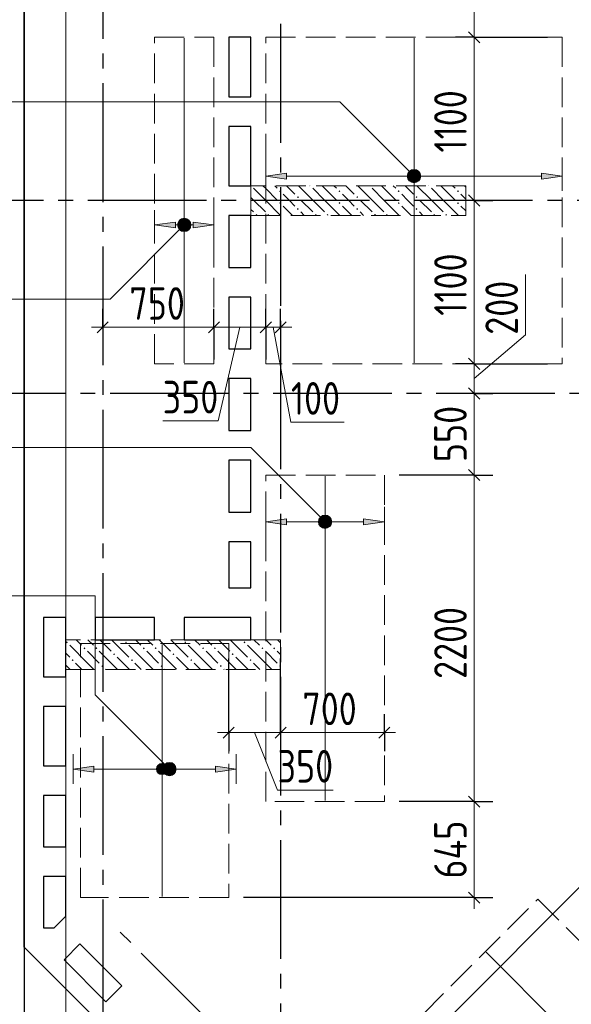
# Model space of a CAD drawing. Header units: millimetres. Extents: x 0 to 43617, y 0 to 59400.
# Tile 4 of 29: x 7364 to 11085, y 20414 to 27049. Entities that reach past the tile are written whole.
import ezdxf

# ---------------------------------------------------------------- set-up
doc = ezdxf.new("R2010")
doc.units = ezdxf.units.MM
doc.linetypes.add('______2', pattern=[270, 200, -70])
doc.linetypes.add('______5', pattern=[1100, 800, -100, 100, -100])
for name, color, linetype, lineweight in [('Standard', 7, 'Continuous', 25), ('ДОП Верх по Х', 7, 'Continuous', 25), ('ЖБ Пилон', 180, 'Continuous', 25), ('Оси', 40, '______5', 18), ('Позиционная метка номер позиции', 7, 'Continuous', 13), ('Примечания', 7, 'Continuous', 25)]:
    doc.layers.add(name, color=color, linetype=linetype, lineweight=lineweight)
doc.layers.add('ЖБ Перекрытие верхний уровень', color=7, linetype='Continuous', lineweight=25, true_color=0xe0e0ff)
doc.styles.add('GOST 2.304-81', font='txt')

msp = doc.modelspace()

# ---------------------------------------------------------------- hatches: boundary and pattern name
at = {"layer": 'ДОП Верх по Х', "linetype": 'Continuous', "lineweight": 13, "transparency": 33554687}
for points in [[(9164, 25974.6), (9024, 25994.6), (9164, 26014.6)], [(8414, 25645.5), (8274, 25665.5), (8414, 25685.5)], [(9164, 23645.5), (9024, 23665.5), (9164, 23685.5)], [(7864, 21979), (7724, 21999), (7864, 22019)]]:
    msp.add_hatch(color=7, dxfattribs=at).paths.add_polyline_path(points, flags=16)
for points in [[(9991.7, 25975.8), (9991.7, 26013.3), (9986.5, 25994.6)], [(9991.7, 26013.3), (10005.2, 25962.3), (10005.2, 26026.8)], [(9991.7, 26013.3), (9991.7, 25975.8), (10005.2, 25962.3)], [(10005.2, 26026.8), (10024, 25957.1), (10024, 26032.1)], [(10005.2, 26026.8), (10005.2, 25962.3), (10024, 25957.1)], [(10024, 26032.1), (10024, 25957.1), (10042.7, 25962.3)], [(10024, 26032.1), (10042.7, 25962.3), (10042.7, 26026.8)], [(10042.7, 26026.8), (10042.7, 25962.3), (10056.2, 25975.8)], [(10042.7, 26026.8), (10056.2, 25975.8), (10056.2, 26013.3)], [(10056.2, 26013.3), (10056.2, 25975.8), (10061.5, 25994.6)], [(10884, 25974.6), (11024, 25994.6), (10884, 26014.6)], [(8441.7, 25646.7), (8441.7, 25684.2), (8436.5, 25665.5)], [(8441.7, 25684.2), (8455.2, 25633.2), (8455.2, 25697.7)], [(8441.7, 25684.2), (8441.7, 25646.7), (8455.2, 25633.2)], [(8455.2, 25697.7), (8474, 25628), (8474, 25702.9)], [(8455.2, 25697.7), (8455.2, 25633.2), (8474, 25628)], [(8474, 25702.9), (8474, 25628), (8492.7, 25633.2)], [(8474, 25702.9), (8492.7, 25633.2), (8492.7, 25697.7)], [(8492.7, 25697.7), (8492.7, 25633.2), (8506.2, 25646.7)], [(8492.7, 25697.7), (8506.2, 25646.7), (8506.2, 25684.2)], [(8506.2, 25684.2), (8506.2, 25646.7), (8511.5, 25665.5)], [(8534, 25645.5), (8674, 25665.5), (8534, 25685.5)], [(9391.7, 23684.2), (9405.2, 23633.2), (9405.2, 23697.7)], [(9405.2, 23697.7), (9424, 23628), (9424, 23703)], [(9405.2, 23697.7), (9405.2, 23633.2), (9424, 23628)], [(9424, 23703), (9424, 23628), (9442.7, 23633.2)], [(9424, 23703), (9442.7, 23633.2), (9442.7, 23697.7)], [(9442.7, 23697.7), (9442.7, 23633.2), (9456.2, 23646.7)], [(9442.7, 23697.7), (9456.2, 23646.7), (9456.2, 23684.2)], [(9391.7, 23646.7), (9391.7, 23684.2), (9386.5, 23665.5)], [(9391.7, 23684.2), (9391.7, 23646.7), (9405.2, 23633.2)], [(9456.2, 23684.2), (9456.2, 23646.7), (9461.5, 23665.5)], [(9684, 23645.5), (9824, 23665.5), (9684, 23685.5)], [(8291.7, 22017.8), (8305.2, 21966.8), (8305.2, 22031.3)], [(8305.2, 22031.3), (8324, 21961.5), (8324, 22036.5)], [(8305.2, 22031.3), (8305.2, 21966.8), (8324, 21961.5)], [(8324, 22036.5), (8324, 21961.5), (8342.7, 21966.8)], [(8324, 22036.5), (8342.7, 21966.8), (8342.7, 22031.3)], [(8342.7, 22031.3), (8342.7, 21966.8), (8356.2, 21980.3)], [(8342.7, 22031.3), (8356.2, 21980.3), (8356.2, 22017.8)], [(8291.7, 21980.3), (8291.7, 22017.8), (8286.5, 21999)], [(8291.7, 22017.8), (8291.7, 21980.3), (8305.2, 21966.8)], [(8356.2, 22017.8), (8356.2, 21980.3), (8361.5, 21999)], [(8684, 21979), (8824, 21999), (8684, 22019)]]:
    msp.add_hatch(color=7, dxfattribs=at).paths.add_polyline_path(points)
at = {"layer": 'ЖБ Пилон', "linetype": 'Continuous', "lineweight": 18, "transparency": 33554687}
for points in [[(8924.3, 25930), (8924, 25929.7), (8924, 25930)], [(9114.5, 25893.1), (9121, 25899.6), (9127.5, 25893.1), (9121, 25886.6)], [(9324.3, 25930), (9321, 25926.6), (9317.6, 25930)], [(9514.5, 25893.1), (9521, 25899.6), (9527.5, 25893.1), (9521, 25886.6)], [(9724.3, 25930), (9721, 25926.6), (9717.6, 25930)], [(9914.5, 25893.1), (9921, 25899.6), (9927.5, 25893.1), (9921, 25886.6)], [(10124.3, 25930), (10121, 25926.6), (10117.6, 25930)], [(10314.5, 25893.1), (10321, 25899.6), (10327.5, 25893.1), (10321, 25886.6)], [(9114.5, 25813.1), (9121, 25819.6), (9127.5, 25813.1), (9121, 25806.6)], [(9234.5, 25853.1), (9241, 25859.6), (9247.4, 25853.1), (9241, 25846.6)], [(9514.5, 25813.1), (9521, 25819.6), (9527.5, 25813.1), (9521, 25806.6)], [(9634.5, 25853.1), (9641, 25859.6), (9647.4, 25853.1), (9641, 25846.6)], [(9914.5, 25813.1), (9921, 25819.6), (9927.5, 25813.1), (9921, 25806.6)], [(10034.5, 25853.1), (10041, 25859.6), (10047.4, 25853.1), (10041, 25846.6)], [(10314.5, 25813.1), (10321, 25819.6), (10327.5, 25813.1), (10321, 25806.6)], [(9234.5, 25773.1), (9241, 25779.6), (9247.4, 25773.1), (9241, 25766.6)], [(9634.5, 25773.1), (9641, 25779.6), (9647.4, 25773.1), (9641, 25766.6)], [(10034.5, 25773.1), (10041, 25779.6), (10047.4, 25773.1), (10041, 25766.6)], [(8954.5, 25733.1), (8960.9, 25739.6), (8967.4, 25733.1), (8964.3, 25730), (8957.6, 25730)], [(9034.5, 25733.1), (9041, 25739.6), (9047.4, 25733.1), (9044.3, 25730), (9037.6, 25730)], [(9354.5, 25733.1), (9360.9, 25739.6), (9367.4, 25733.1), (9364.3, 25730), (9357.6, 25730)], [(9434.5, 25733.1), (9441, 25739.6), (9447.4, 25733.1), (9444.3, 25730), (9437.6, 25730)], [(9754.5, 25733.1), (9760.9, 25739.6), (9767.4, 25733.1), (9764.3, 25730), (9757.6, 25730)], [(9834.5, 25733.1), (9841, 25739.6), (9847.4, 25733.1), (9844.3, 25730), (9837.6, 25730)], [(10154.5, 25733.1), (10160.9, 25739.6), (10167.4, 25733.1), (10164.3, 25730), (10157.6, 25730)], [(10234.5, 25733.1), (10241, 25739.6), (10247.4, 25733.1), (10244.3, 25730), (10237.6, 25730)], [(7674.5, 22853.1), (7681, 22859.6), (7687.5, 22853.1), (7681, 22846.6)], [(8074.5, 22853.1), (8081, 22859.6), (8087.5, 22853.1), (8081, 22846.6)], [(8474.5, 22853.1), (8481, 22859.6), (8487.5, 22853.1), (8481, 22846.6)], [(8874.5, 22853.1), (8881, 22859.6), (8887.5, 22853.1), (8881, 22846.6)], [(7794.5, 22813.1), (7801, 22819.6), (7807.5, 22813.1), (7801, 22806.6)], [(7874.5, 22813.1), (7881, 22819.6), (7887.5, 22813.1), (7881, 22806.6)], [(7994.5, 22773.1), (8001, 22779.6), (8007.5, 22773.1), (8001, 22766.6)], [(8194.5, 22813.1), (8201, 22819.6), (8207.5, 22813.1), (8201, 22806.6)], [(8274.5, 22813.1), (8281, 22819.6), (8287.5, 22813.1), (8281, 22806.6)], [(8394.5, 22773.1), (8401, 22779.6), (8407.5, 22773.1), (8401, 22766.6)], [(8594.5, 22813.1), (8601, 22819.6), (8607.5, 22813.1), (8601, 22806.6)], [(8674.5, 22813.1), (8681, 22819.6), (8687.5, 22813.1), (8681, 22806.6)], [(8794.5, 22773.1), (8801, 22779.6), (8807.5, 22773.1), (8801, 22766.6)], [(8994.5, 22813.1), (9001, 22819.6), (9007.5, 22813.1), (9001, 22806.6)], [(9074.5, 22813.1), (9081, 22819.6), (9087.5, 22813.1), (9081, 22806.6)], [(7714.5, 22733.1), (7721, 22739.6), (7727.5, 22733.1), (7721, 22726.6)], [(7914.5, 22693.1), (7921, 22699.6), (7927.5, 22693.1), (7921, 22686.6)], [(8114.5, 22733.1), (8121, 22739.6), (8127.5, 22733.1), (8121, 22726.6)], [(8314.5, 22693.1), (8321, 22699.6), (8327.5, 22693.1), (8321, 22686.6)], [(8514.5, 22733.1), (8521, 22739.6), (8527.5, 22733.1), (8521, 22726.6)], [(8714.5, 22693.1), (8721, 22699.6), (8727.5, 22693.1), (8721, 22686.6)], [(8914.5, 22733.1), (8921, 22739.6), (8927.5, 22733.1), (8921, 22726.6)], [(9114.5, 22693.1), (9121, 22699.6), (9124, 22696.6), (9124, 22689.7), (9121, 22686.6)]]:
    msp.add_hatch(color=7, dxfattribs=at).paths.add_polyline_path(points, flags=16)
at = {"layer": 'Позиционная метка номер позиции', "linetype": 'Continuous', "lineweight": 13, "transparency": 33554687}
for points in [[(9992.2, 25962.8), (10035.4, 26037.9), (9980.7, 25983.1)], [(9980.7, 25983.1), (10035.4, 26037.9), (10012.5, 26037.9)], [(9980.7, 25983.1), (10012.5, 26037.9), (9980.7, 26006)], [(9980.7, 26006), (10012.5, 26037.9), (9992.2, 26026.4)], [(9992.2, 25962.8), (10055.8, 26026.4), (10035.4, 26037.9)], [(10012.5, 25951.3), (10055.8, 26026.4), (9992.2, 25962.8)], [(10012.5, 25951.3), (10067.3, 26006), (10055.8, 26026.4)], [(10035.4, 25951.3), (10067.3, 26006), (10012.5, 25951.3)], [(10035.4, 25951.3), (10067.3, 25983.1), (10067.3, 26006)], [(10067.3, 25983.1), (10035.4, 25951.3), (10055.8, 25962.8)], [(8505.8, 25633.6), (8442.2, 25697.3), (8430.7, 25676.9)], [(8517.3, 25654), (8462.5, 25708.7), (8442.2, 25697.3)], [(8517.3, 25654), (8442.2, 25697.3), (8505.8, 25633.6)], [(8517.3, 25676.9), (8485.5, 25708.7), (8462.5, 25708.7)], [(8517.3, 25676.9), (8462.5, 25708.7), (8517.3, 25654)], [(8485.5, 25708.7), (8517.3, 25676.9), (8505.8, 25697.3)], [(8505.8, 25633.6), (8430.7, 25676.9), (8485.5, 25622.2)], [(8485.5, 25622.2), (8430.7, 25676.9), (8430.7, 25654)], [(8485.5, 25622.2), (8430.7, 25654), (8462.5, 25622.2)], [(8462.5, 25622.2), (8430.7, 25654), (8442.2, 25633.6)], [(9392.2, 23633.6), (9435.4, 23708.7), (9380.7, 23654)], [(9380.7, 23654), (9435.4, 23708.7), (9412.5, 23708.7)], [(9380.7, 23654), (9412.5, 23708.7), (9380.7, 23676.9)], [(9380.7, 23676.9), (9412.5, 23708.7), (9392.2, 23697.3)], [(9392.2, 23633.6), (9455.8, 23697.3), (9435.4, 23708.7)], [(9412.5, 23622.2), (9455.8, 23697.3), (9392.2, 23633.6)], [(9412.5, 23622.2), (9467.3, 23676.9), (9455.8, 23697.3)], [(9435.4, 23622.2), (9467.3, 23676.9), (9412.5, 23622.2)], [(9435.4, 23622.2), (9467.3, 23654), (9467.3, 23676.9)], [(9467.3, 23654), (9435.4, 23622.2), (9455.8, 23633.6)], [(8342.2, 21967.2), (8385.5, 22042.3), (8330.7, 21987.6)], [(8330.7, 21987.6), (8385.5, 22042.3), (8362.5, 22042.3)], [(8330.7, 21987.6), (8362.5, 22042.3), (8330.7, 22010.5)], [(8330.7, 22010.5), (8362.5, 22042.3), (8342.2, 22030.8)], [(8342.2, 21967.2), (8405.8, 22030.8), (8385.5, 22042.3)], [(8362.5, 21955.7), (8405.8, 22030.8), (8342.2, 21967.2)], [(8362.5, 21955.7), (8417.3, 22010.5), (8405.8, 22030.8)], [(8385.5, 21955.7), (8417.3, 22010.5), (8362.5, 21955.7)], [(8385.5, 21955.7), (8417.3, 21987.6), (8417.3, 22010.5)], [(8417.3, 21987.6), (8385.5, 21955.7), (8405.8, 21967.2)]]:
    msp.add_hatch(color=7, dxfattribs=at).paths.add_polyline_path(points)

# ---------------------------------------------------------------- linework, layer by layer
at = {"layer": 'Standard', "color": 7, "linetype": 'Continuous', "lineweight": 25, "transparency": 33554687}
for p, q in [((7394, 20799.6), (7394, 28680)), ((10392.5, 26967.5), (10467.5, 26892.5)), ((8774, 26930), (8774, 26530)), ((8924, 26930), (8774, 26930)), ((8924, 26530), (8924, 26930)), ((8774, 26530), (8924, 26530)), ((8774, 26330), (8774, 25930)), ((8924, 26330), (8774, 26330)), ((8924, 25930), (8924, 26330)), ((8774, 25930), (8924, 25930)), ((10392.5, 25867.5), (10467.5, 25792.5)), ((8774, 25730), (8774, 25380)), ((8924, 25730), (8774, 25730)), ((8924, 25380), (8924, 25730)), ((8774, 25380), (8924, 25380)), ((8774, 25180), (8774, 24830)), ((8924, 25180), (8774, 25180)), ((8924, 24830), (8924, 25180)), ((7886.5, 24938.8), (7961.5, 25013.8)), ((8636.5, 24938.8), (8711.5, 25013.8)), ((8986.5, 24938.8), (9061.5, 25013.8)), ((9086.5, 24938.8), (9161.5, 25013.8)), ((8774, 24830), (8924, 24830)), ((10392.5, 24767.5), (10467.5, 24692.5)), ((8774, 24630), (8774, 24280)), ((8924, 24630), (8774, 24630)), ((8924, 24280), (8924, 24630)), ((10392.5, 24567.5), (10467.5, 24492.5)), ((8774, 24280), (8924, 24280)), ((8774, 24080), (8774, 23730)), ((8924, 24080), (8774, 24080)), ((8924, 23730), (8924, 24080)), ((10392.5, 24017.5), (10467.5, 23942.5)), ((8774, 23730), (8924, 23730)), ((8774, 23530), (8774, 23220)), ((8924, 23530), (8774, 23530)), ((8924, 23220), (8924, 23530)), ((8774, 23220), (8924, 23220)), ((7524, 23020), (7524, 22620)), ((7674, 23020), (7524, 23020)), ((7674, 22620), (7674, 23020)), ((7874, 23020), (7874, 22870)), ((8274, 23020), (7874, 23020)), ((8274, 22870), (8274, 23020)), ((8474, 23020), (8474, 22870)), ((8924, 23020), (8474, 23020)), ((8924, 22870), (8924, 23020)), ((7874, 22870), (8274, 22870)), ((8474, 22870), (8924, 22870)), ((7524, 22620), (7674, 22620)), ((7524, 22420), (7524, 22020)), ((7674, 22420), (7524, 22420)), ((7674, 22020), (7674, 22420)), ((8736.5, 22207.4), (8811.5, 22282.4)), ((9086.5, 22207.4), (9161.5, 22282.4)), ((9786.5, 22207.4), (9861.5, 22282.4)), ((7524, 22020), (7674, 22020)), ((7524, 21820), (7524, 21475)), ((7674, 21820), (7524, 21820)), ((7674, 21475), (7674, 21820)), ((10392.5, 21817.5), (10467.5, 21742.5)), ((7524, 21475), (7674, 21475)), ((7524, 21275), (7524, 20930)), ((7674, 21275), (7524, 21275)), ((7674, 21008.2), (7674, 21275)), ((10392.5, 21170.5), (10467.5, 21095.5)), ((7595.8, 20930), (7674, 21008.2)), ((7524, 20930), (7595.8, 20930)), ((18093.6, 10100), (7394, 20799.6)), ((7769.1, 20820.5), (7663, 20714.4)), ((8051.9, 20537.6), (7769.1, 20820.5)), ((7663, 20714.4), (7945.8, 20431.6)), ((7945.8, 20431.6), (8051.9, 20537.6))]:
    msp.add_line(p, q, dxfattribs=at)
at = {"layer": 'Standard', "color": 7, "linetype": 'Continuous', "lineweight": 13, "transparency": 33554687}
for p, q in [((10430, 27920), (10430, 26930)), ((10430, 26930), (10430, 25830)), ((10430, 25830), (10430, 24730)), ((10775.4, 24925.5), (10775.4, 25332.1)), ((7924, 24976.3), (7849, 24976.3)), ((8674, 24976.3), (9024, 24976.3)), ((8849, 24976.3), (8703.7, 24345.2)), ((9024, 24976.3), (9124, 24976.3)), ((9074, 24976.3), (9193.5, 24336.8)), ((9124, 24976.3), (9199, 24976.3)), ((10430, 24630), (10775.4, 24925.5)), ((10430, 24730), (10430, 24530)), ((10430, 24530), (10430, 23980)), ((8703.7, 24345.2), (8328.4, 24345.2)), ((9193.5, 24336.8), (9553.3, 24336.8)), ((10430, 23980), (10430, 21780)), ((8774, 22244.9), (8699, 22244.9)), ((8774, 22244.9), (9124, 22244.9)), ((8949, 22244.9), (9103.4, 21857.9)), ((9824, 22244.9), (9899, 22244.9)), ((9103.4, 21857.9), (9478.7, 21857.9)), ((10430, 21780), (10430, 21133)), ((10430, 21133), (10430, 21058))]:
    msp.add_line(p, q, dxfattribs=at)
at = {"layer": 'Standard', "color": 251, "linetype": 'Continuous', "lineweight": -3, "true_color": 0x656565, "transparency": 33554687}
for p, q in [((10430, 26930), (10305, 26930)), ((10430, 26930), (10555, 26930)), ((10430, 25830), (10305, 25830)), ((10430, 25830), (10555, 25830)), ((10430, 25830), (10430, 25830)), ((7924, 24976.3), (7924, 25101.3)), ((8674, 24976.3), (8674, 25101.3)), ((9024, 24976.3), (9024, 25101.3)), ((9124, 24976.3), (9124, 25101.3)), ((7924, 24976.3), (7924, 24851.3)), ((7924, 24976.3), (7924, 24976.3)), ((8674, 24976.3), (8674, 24851.3)), ((8674, 24976.3), (8674, 24760)), ((9024, 24976.3), (9024, 24851.3)), ((9024, 24976.3), (9024, 24760)), ((9124, 24976.3), (9124, 24851.3)), ((9124, 24976.3), (9124, 24760)), ((10430, 24730), (10305, 24730)), ((10430, 24730), (10555, 24730)), ((10430, 24730), (10924, 24730)), ((10430, 24530), (10305, 24530)), ((10430, 24530), (10555, 24530)), ((10430, 24530), (10430, 24530)), ((10430, 23980), (10305, 23980)), ((10430, 23980), (10555, 23980)), ((8774, 22244.9), (8774, 22745)), ((9124, 22244.9), (9124, 22745)), ((8774, 22244.9), (8774, 22369.9)), ((9124, 22244.9), (9124, 22369.9)), ((9824, 22244.9), (9824, 22369.9)), ((8774, 22244.9), (8774, 22119.9)), ((9124, 22244.9), (9124, 22119.9)), ((9824, 22244.9), (9824, 22119.9)), ((9824, 22244.9), (9824, 22244.9)), ((10430, 21780), (10305, 21780)), ((10430, 21780), (10555, 21780)), ((11235.2, 21298.4), (10041, 20104.2)), ((10430, 21133), (8874, 21133)), ((10430, 21133), (10305, 21133)), ((10430, 21133), (10555, 21133))]:
    msp.add_line(p, q, dxfattribs=at)
at = {"layer": 'Standard', "color": 7, "linetype": 'Continuous', "lineweight": 25, "transparency": 33554687}
msp.add_lwpolyline([(7394, 10100), (33074, 10100), (33074, 57220), (7394, 57220), (7394, 10100)], dxfattribs=at)
at = {"layer": 'Standard', "color": 7, "linetype": 'Continuous', "lineweight": 13, "transparency": 33554687}
for points in [[(7674, 10379.8), (33074, 10379.8), (33074, 57220), (7674, 57220), (7674, 10379.8)], [(7924, 24976.3), (8007.4, 24976.3), (8007.4, 24976.3), (8060, 24976.3), (8060, 24976.3), (8674, 24976.3)], [(9124, 22244.9), (9143.8, 22244.9), (9143.8, 22244.9), (9299.6, 22244.9), (9299.6, 22244.9), (9824, 22244.9)]]:
    msp.add_lwpolyline(points, dxfattribs=at)
at = {"layer": 'Standard', "color": 251, "linetype": 'Continuous', "lineweight": -3, "true_color": 0x656565, "transparency": 33554687}
for points in [[(10430, 26930), (10735.9, 26930), (10735.9, 26930), (10924, 26930)], [(10430, 23980), (10413, 23980), (10413, 23980), (10413, 23980), (10413, 23980), (9924, 23980)], [(10430, 21780), (10413, 21780), (10413, 21780), (9924, 21780)]]:
    msp.add_lwpolyline(points, dxfattribs=at)
at = {"layer": 'ДОП Верх по Х', "color": 7, "linetype": 'Continuous', "lineweight": 18, "transparency": 33554687}
for p, q in [((8474, 26924), (8474, 24736)), ((10024, 26924), (10024, 24736)), ((9424, 23973), (9424, 21787)), ((8324, 21140), (8324, 22838)), ((10511.7, 20764.8), (12764.6, 18512))]:
    msp.add_line(p, q, dxfattribs=at)
at = {"layer": 'ДОП Верх по Х', "color": 251, "linetype": 'Continuous', "lineweight": 13, "true_color": 0x494949, "transparency": 33554687}
for p, q in [((9024, 25994.6), (9024, 26094.6)), ((11024, 25994.6), (11024, 26094.6)), ((9024, 25994.6), (9164, 26014.6)), ((9164, 26014.6), (9164, 25974.6)), ((10024, 26032.1), (10024, 26032.1)), ((11024, 25994.6), (10884, 26014.6)), ((10884, 26014.6), (10884, 25974.6)), ((9164, 25974.6), (9024, 25994.6)), ((9024, 25994.6), (9024, 25894.6)), ((9024, 25994.6), (9024, 25994.6)), ((9164, 25994.6), (9994, 25994.6)), ((10024, 25957.1), (10024, 25957.1)), ((10054, 25994.6), (10884, 25994.6)), ((10884, 25974.6), (11024, 25994.6)), ((11024, 25994.6), (11024, 25894.6)), ((11024, 25994.6), (11024, 25994.6)), ((8274, 25665.5), (8274, 25765.5)), ((8674, 25665.5), (8674, 25765.5)), ((8274, 25665.5), (8414, 25685.5)), ((8414, 25685.5), (8414, 25645.5)), ((8474, 25702.9), (8474, 25702.9)), ((8674, 25665.5), (8534, 25685.5)), ((8534, 25685.5), (8534, 25645.5)), ((8414, 25645.5), (8274, 25665.5)), ((8274, 25665.5), (8274, 25565.5)), ((8274, 25665.5), (8274, 25665.5)), ((8414, 25665.5), (8444, 25665.5)), ((8474, 25628), (8474, 25628)), ((8504, 25665.5), (8534, 25665.5)), ((8534, 25645.5), (8674, 25665.5)), ((8674, 25665.5), (8674, 25565.5)), ((8674, 25665.5), (8674, 25665.5)), ((9024, 23665.5), (9024, 23765.5)), ((9824, 23665.5), (9824, 23765.5)), ((9424, 23703), (9424, 23703)), ((9024, 23665.5), (9164, 23685.5)), ((9164, 23645.5), (9024, 23665.5)), ((9024, 23665.5), (9024, 23565.5)), ((9024, 23665.5), (9024, 23665.5)), ((9164, 23685.5), (9164, 23645.5)), ((9164, 23665.5), (9394, 23665.5)), ((9424, 23628), (9424, 23628)), ((9454, 23665.5), (9684, 23665.5)), ((9824, 23665.5), (9684, 23685.5)), ((9684, 23685.5), (9684, 23645.5)), ((9684, 23645.5), (9824, 23665.5)), ((9824, 23665.5), (9824, 23565.5)), ((9824, 23665.5), (9824, 23665.5)), ((7724, 21999), (7724, 22099)), ((8824, 21999), (8824, 22099)), ((8324, 22036.5), (8324, 22036.5)), ((7724, 21999), (7864, 22019)), ((7864, 21979), (7724, 21999)), ((7724, 21999), (7724, 21899)), ((7724, 21999), (7724, 21999)), ((7864, 22019), (7864, 21979)), ((7864, 21999), (8294, 21999)), ((8324, 21961.5), (8324, 21961.5)), ((8354, 21999), (8684, 21999)), ((8824, 21999), (8684, 22019)), ((8684, 22019), (8684, 21979)), ((8684, 21979), (8824, 21999)), ((8824, 21999), (8824, 21899)), ((8824, 21999), (8824, 21999))]:
    msp.add_line(p, q, dxfattribs=at)
for centre in [(10024, 25994.6), (8474, 25665.5), (9424, 23665.5), (8324, 21999)]:
    msp.add_circle(centre, 37.5, dxfattribs=at)
at = {"layer": 'ЖБ Перекрытие верхний уровень', "color": 7, "linetype": 'Continuous', "lineweight": 18, "transparency": 33554687}
for p, q in [((7394, 28680), (7394, 20799.6)), ((8774, 26530), (8774, 26930)), ((8774, 26930), (8924, 26930)), ((8924, 26930), (8924, 26530)), ((8924, 26530), (8774, 26530)), ((8774, 25930), (8774, 26330)), ((8774, 26330), (8924, 26330)), ((8924, 26330), (8924, 25930)), ((8924, 25930), (8774, 25930)), ((8774, 25730), (8924, 25730)), ((8774, 25380), (8774, 25730)), ((8924, 25730), (8924, 25380)), ((8924, 25380), (8774, 25380)), ((8774, 24830), (8774, 25180)), ((8774, 25180), (8924, 25180)), ((8924, 25180), (8924, 24830)), ((8924, 24830), (8774, 24830)), ((8774, 24280), (8774, 24630)), ((8774, 24630), (8924, 24630)), ((8924, 24630), (8924, 24280)), ((8924, 24280), (8774, 24280)), ((8774, 23730), (8774, 24080)), ((8774, 24080), (8924, 24080)), ((8924, 24080), (8924, 23730)), ((8924, 23730), (8774, 23730)), ((8774, 23530), (8924, 23530)), ((8774, 23220), (8774, 23530)), ((8924, 23530), (8924, 23220)), ((8924, 23220), (8774, 23220)), ((7524, 22620), (7524, 23020)), ((7524, 23020), (7674, 23020)), ((7674, 23020), (7674, 22620)), ((7874, 22870), (7874, 23020)), ((7874, 23020), (8274, 23020)), ((8274, 23020), (8274, 22870)), ((8474, 23020), (8924, 23020)), ((8474, 22870), (8474, 23020)), ((8924, 23020), (8924, 22870)), ((8274, 22870), (7874, 22870)), ((8924, 22870), (8474, 22870)), ((7674, 22620), (7524, 22620)), ((7524, 22420), (7674, 22420)), ((7524, 22020), (7524, 22420)), ((7674, 22420), (7674, 22020)), ((7674, 22020), (7524, 22020)), ((7524, 21475), (7524, 21820)), ((7524, 21820), (7674, 21820)), ((7674, 21820), (7674, 21475)), ((7674, 21475), (7524, 21475)), ((7524, 20930), (7524, 21275)), ((7524, 21275), (7674, 21275)), ((7674, 21275), (7674, 21008.2)), ((7674, 21008.2), (7595.8, 20930)), ((7595.8, 20930), (7524, 20930)), ((7394, 20799.6), (10526.8, 17666.8)), ((7663, 20714.4), (7769.1, 20820.5)), ((7769.1, 20820.5), (8051.9, 20537.6)), ((7945.9, 20431.5), (7663, 20714.4)), ((8051.9, 20537.6), (7945.9, 20431.5))]:
    msp.add_line(p, q, dxfattribs=at)
at = {"layer": 'ЖБ Пилон', "color": 253, "linetype": '______2', "lineweight": 13, "true_color": 0xa0a0a0, "transparency": 33554687}
for p, q in [((10374, 25930), (8924, 25930)), ((8924, 25930), (8924, 25730)), ((10374, 25730), (10374, 25930)), ((8924, 25730), (10374, 25730)), ((9124, 22870), (7674, 22870)), ((7674, 22870), (7674, 22670)), ((9124, 22670), (9124, 22870)), ((7674, 22670), (9124, 22670))]:
    msp.add_line(p, q, dxfattribs=at)
at = {"layer": 'ЖБ Пилон', "color": 9, "linetype": 'Continuous', "lineweight": 18, "true_color": 0xc7c7c7, "transparency": 33554687}
for p, q in [((8941, 25913.1), (9021, 25833.1)), ((9021, 25913.1), (9004.1, 25930)), ((9021, 25913.1), (9101, 25833.1)), ((9084.1, 25930), (9101, 25913.1)), ((9164.1, 25930), (9221, 25873.1)), ((9341, 25833.1), (9244.1, 25930)), ((9341, 25913.1), (9421, 25833.1)), ((9421, 25913.1), (9404.1, 25930)), ((9421, 25913.1), (9501, 25833.1)), ((9484.1, 25930), (9501, 25913.1)), ((9564.1, 25930), (9621, 25873.1)), ((9741, 25833.1), (9644.1, 25930)), ((9741, 25913.1), (9821, 25833.1)), ((9821, 25913.1), (9804.1, 25930)), ((9821, 25913.1), (9901, 25833.1)), ((9884.1, 25930), (9901, 25913.1)), ((9964.1, 25930), (10021, 25873.1)), ((10141, 25833.1), (10044.1, 25930)), ((10141, 25913.1), (10221, 25833.1)), ((10221, 25913.1), (10204.1, 25930)), ((10221, 25913.1), (10301, 25833.1)), ((10284.1, 25930), (10301, 25913.1)), ((10364.1, 25930), (10374, 25920.1)), ((8941, 25833.1), (8924, 25850.1)), ((8941, 25833.1), (9021, 25753.1)), ((9021, 25833.1), (9124.1, 25730)), ((9181, 25833.1), (9141, 25873.1)), ((9221, 25793.1), (9181, 25833.1)), ((9260.9, 25833.1), (9341, 25753.1)), ((9341, 25833.1), (9421, 25753.1)), ((9421, 25833.1), (9524.1, 25730)), ((9581, 25833.1), (9541, 25873.1)), ((9621, 25793.1), (9581, 25833.1)), ((9660.9, 25833.1), (9741, 25753.1)), ((9741, 25833.1), (9821, 25753.1)), ((9821, 25833.1), (9924.1, 25730)), ((9981, 25833.1), (9941, 25873.1)), ((10021, 25793.1), (9981, 25833.1)), ((10060.9, 25833.1), (10141, 25753.1)), ((10141, 25833.1), (10221, 25753.1)), ((10221, 25833.1), (10324.1, 25730)), ((10374, 25840.1), (10341, 25873.1)), ((8924, 25770.1), (8941, 25753.1)), ((9141, 25793.1), (9204.1, 25730)), ((9260.9, 25753.1), (9284.1, 25730)), ((9541, 25793.1), (9604.1, 25730)), ((9660.9, 25753.1), (9684.1, 25730)), ((9941, 25793.1), (10004.1, 25730)), ((10060.9, 25753.1), (10084.1, 25730)), ((10341, 25793.1), (10374, 25760.1)), ((7821, 22713.1), (7701, 22833.1)), ((7744.1, 22870), (7781, 22833.1)), ((7860.9, 22833.1), (7824.1, 22870)), ((7904.1, 22870), (7981, 22793.1)), ((7984.1, 22870), (8101, 22753.1)), ((8221, 22713.1), (8101, 22833.1)), ((8144.1, 22870), (8181, 22833.1)), ((8260.9, 22833.1), (8224.1, 22870)), ((8304.1, 22870), (8381, 22793.1)), ((8384.1, 22870), (8501, 22753.1)), ((8621, 22713.1), (8501, 22833.1)), ((8544.1, 22870), (8581, 22833.1)), ((8660.9, 22833.1), (8624.1, 22870)), ((8704.1, 22870), (8781, 22793.1)), ((8784.1, 22870), (8901, 22753.1)), ((9021, 22713.1), (8901, 22833.1)), ((8944.1, 22870), (8981, 22833.1)), ((9060.9, 22833.1), (9024.1, 22870)), ((9104.1, 22870), (9124, 22850.1)), ((7674, 22780.1), (7701, 22753.1)), ((7821, 22793.1), (7901, 22713.1)), ((7901, 22793.1), (8021, 22673.1)), ((8221, 22793.1), (8301, 22713.1)), ((8301, 22793.1), (8421, 22673.1)), ((8621, 22793.1), (8701, 22713.1)), ((8701, 22793.1), (8821, 22673.1)), ((9021, 22793.1), (9101, 22713.1)), ((9101, 22793.1), (9124, 22770.1)), ((7704.1, 22670), (7674, 22700.1)), ((7741, 22713.1), (7784.1, 22670)), ((7821, 22713.1), (7864.1, 22670)), ((8104.1, 22670), (8021, 22753.1)), ((8141, 22713.1), (8184.1, 22670)), ((8221, 22713.1), (8264.1, 22670)), ((8504.1, 22670), (8421, 22753.1)), ((8541, 22713.1), (8584.1, 22670)), ((8621, 22713.1), (8664.1, 22670)), ((8904.1, 22670), (8821, 22753.1)), ((8941, 22713.1), (8984.1, 22670)), ((9021, 22713.1), (9064.1, 22670)), ((7944.1, 22670), (7941, 22673.1)), ((8344.1, 22670), (8341, 22673.1)), ((8744.1, 22670), (8741, 22673.1))]:
    msp.add_line(p, q, dxfattribs=at)
at = {"layer": 'Оси', "color": 8, "linetype": '______5', "lineweight": -3, "transparency": 33554687}
for p, q in [((9124, 57820), (9124, 7100)), ((7924, 57420), (7924, 7100)), ((29524, 25830), (3600, 25830)), ((34074, 24530), (3600, 24530)), ((34074, 24530), (3600, 24530)), ((17305.2, 11637.9), (7991.9, 20951.2))]:
    msp.add_line(p, q, dxfattribs=at)
at = {"layer": 'Позиционная метка номер позиции', "color": 7, "linetype": 'Continuous', "lineweight": 13, "transparency": 33554687}
for p, q in [((9992.2, 26026.4), (9992.2, 26026.4)), ((10055.8, 26026.4), (10055.8, 26026.4)), ((9992.2, 25962.8), (9992.2, 25962.8)), ((10055.8, 25962.8), (10055.8, 25962.8)), ((8442.2, 25697.3), (8442.2, 25697.3)), ((8505.8, 25697.3), (8505.8, 25697.3)), ((8442.2, 25633.6), (8442.2, 25633.6)), ((8505.8, 25633.6), (8505.8, 25633.6)), ((9392.2, 23697.3), (9392.2, 23697.3)), ((9455.8, 23697.3), (9455.8, 23697.3)), ((9392.2, 23633.6), (9392.2, 23633.6)), ((9455.8, 23633.6), (9455.8, 23633.6)), ((8342.2, 22030.8), (8342.2, 22030.8)), ((8405.8, 22030.8), (8405.8, 22030.8)), ((8342.2, 21967.2), (8342.2, 21967.2)), ((8405.8, 21967.2), (8405.8, 21967.2))]:
    msp.add_line(p, q, dxfattribs=at)
for points in [[(10024, 25994.6), (9524, 26494.6), (4920.5, 26494.6)], [(8474, 25665.5), (7974, 25165.5), (4920.5, 25165.5)], [(9424, 23665.5), (8924, 24165.5), (4920.5, 24165.5)], [(8374, 21999), (7874, 22499), (7874, 23165.5), (4920.5, 23165.5)]]:
    msp.add_lwpolyline(points, dxfattribs=at)
for centre in [(10024, 25994.6), (8474, 25665.5), (9424, 23665.5), (8374, 21999)]:
    msp.add_circle(centre, 45, dxfattribs=at)
at = {"layer": 'Примечания', "color": 7, "linetype": '______2', "lineweight": 18, "transparency": 33554687}
for p, q in [((8274, 26930), (8674, 26930)), ((8274, 24730), (8274, 26930)), ((8674, 26930), (8674, 24730)), ((9024, 26930), (11024, 26930)), ((9024, 24730), (9024, 26930)), ((11024, 26930), (11024, 24730)), ((8674, 24730), (8274, 24730)), ((11024, 24730), (9024, 24730)), ((9024, 23980), (9824, 23980)), ((9024, 21780), (9024, 23980)), ((9824, 23980), (9824, 21780)), ((7774, 22845), (8774, 22845)), ((7774, 21133), (7774, 22845)), ((8774, 22845), (8774, 21133)), ((9824, 21780), (9024, 21780)), ((8774, 21133), (7774, 21133)), ((10082.5, 20345.5), (10860.3, 21123.4)), ((10860.3, 21123.4), (13123.1, 18860.6))]:
    msp.add_line(p, q, dxfattribs=at)

# ---------------------------------------------------------------- texts
at = {"layer": 'Standard', "color": 7, "linetype": 'Continuous', "lineweight": 25, "transparency": 33554687, "char_height": 220, "attachment_point": 7, "rotation": 90, "style": 'GOST 2.304-81'}
for s, insert, width in [('1100', (10380, 26153.3), 578.848), ('1100', (10380, 25053.3), 578.848), ('200', (10725.4, 24925.5), 531.967), ('550', (10380, 24067.3), 500.814), ('2200', (10380, 22606.4), 672.616), ('645', (10380, 21261.1), 516.39)]:
    msp.add_mtext(s, dxfattribs=dict(at, insert=insert, width=width))
at = {"layer": 'Standard', "color": 7, "linetype": 'Continuous', "lineweight": 25, "transparency": 33554687, "char_height": 220, "attachment_point": 7, "style": 'GOST 2.304-81'}
for s, insert, width in [('750', (8103.5, 25026.3), 516.396), ('350', (8328.4, 24395.2), 500.82), ('100', (9193.5, 24386.9), 485.085), ('700', (9270.7, 22294.9), 531.973), ('350', (9103.4, 21907.9), 500.826)]:
    msp.add_mtext(s, dxfattribs=dict(at, insert=insert, width=width))

doc.saveas('drawing.dxf')
